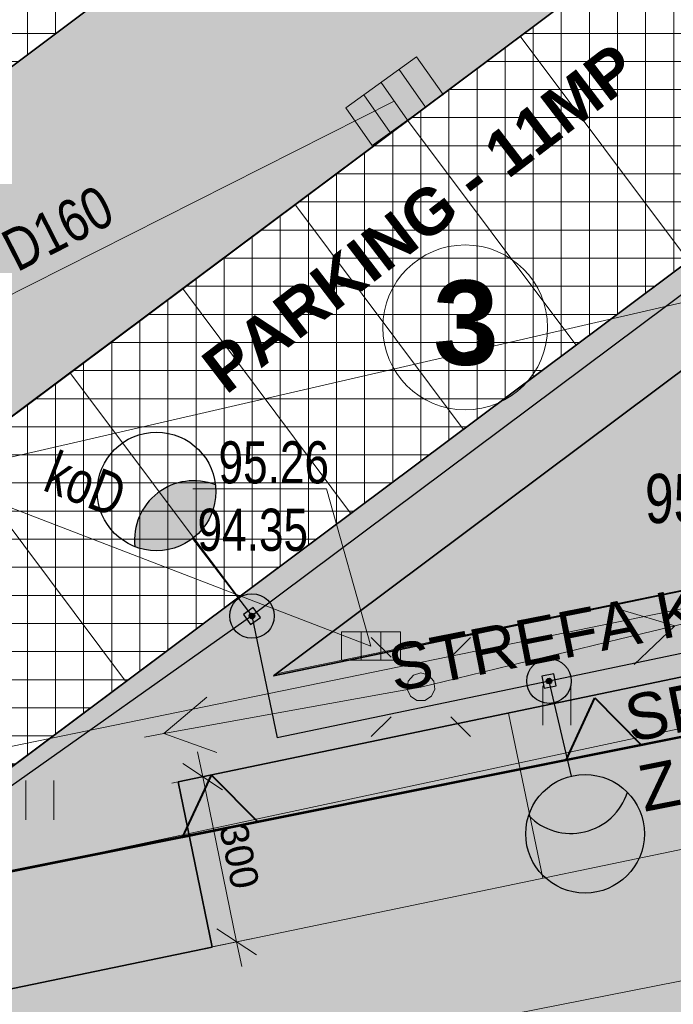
# Model space of a CAD drawing. Header units: metres. Extents: x -320 to 5572509, y -47 to 5960263.
# Tile 30 of 59: x 5572135 to 5572147, y 5960116 to 5960134. Entities that reach past the tile are written whole.
import ezdxf

# ---------------------------------------------------------------- set-up
doc = ezdxf.new("R2010")
doc.units = ezdxf.units.M
doc.header["$MEASUREMENT"] = 0
for name, color, linetype in [('218-Granica_uzytku', 7, 'Continuous'), ('219-Linia_granicy', 7, 'Continuous'), ('422-Kraweznik_jezdni', 7, 'Continuous'), ('IS_KD', 7, 'Continuous'), ('kd_pomiar', 7, 'Continuous'), ('kratka_sciekowa__punkt_', 7, 'Continuous'), ('kraweznik', 7, 'Continuous'), ('latarnia_na_slupie_lub_maszcie_', 7, 'Continuous'), ('Nowe_403-Punkt_okreslonej_wysokosci', 7, 'Continuous'), ('Nowe_810-G Ogólne', 7, 'Continuous'), ('Nowe_830-G Teksty Etykiety', 7, 'Continuous'), ('Nowe_LINIA ZABUDOWY', 7, 'Continuous'), ('przewod_elektroenergetyczny_nis', 7, 'Continuous'), ('przewod_kanalizacyjny__linia_', 7, 'Continuous'), ('przewod_kanalizacyjny__linia_-A', 7, 'Continuous'), ('przewod_telekomunikacyjny__lini', 7, 'Continuous'), ('przewod_wodociagowy__linia_', 7, 'Continuous'), ('punkt_o_okreslonej_wysokosci__s', 7, 'Continuous'), ('rzedne_teren', 7, 'Continuous'), ('slup__punkt_', 7, 'Continuous'), ('trawnik', 7, 'Continuous'), ('WOSZCZALSKI_kabel_ośw', 7, 'Continuous'), ('WOSZCZALSKI_słup', 7, 'Continuous'), ('WOSZCZALSKI_wlz', 7, 'Continuous'), ('WYMIARY', 7, 'Continuous')]:
    doc.layers.add(name, color=color, linetype=linetype)
doc.styles.add('GENERATED_STYLE_1', font='arial.ttf')
doc.styles.add('GENERATED_STYLE_2', font='arialbd.ttf')
doc.styles.add('GENERATED_STYLE_3', font='arial.ttf')
doc.dimstyles.new('GENERATED_STYLE__1', dxfattribs={"dimtxt": 0.5, "dimasz": 0.57, "dimexe": 0.18, "dimexo": 0.0625, "dimgap": 0.09, "dimtad": 1, "dimdec": 0, "dimlfac": 100, "dimzin": 0, "dimdsep": 46, "dimtxsty": 'GENERATED_STYLE_3', "dimblk": 'ARROWHEAD_6', "dimblk1": 'ARROWHEAD_6', "dimblk2": 'ARROWHEAD_6', "dimcen": 0.09, "dimse1": 1, "dimse2": 1, "dimclrd": 7, "dimclre": 7, "dimclrt": 7, "dimadec": 1, "dimazin": 0, "dimtfac": 1, "dimtdec": 4, "dimtmove": 0, "dimatfit": 3, "dimfxl": 1, "dimtolj": 1, "dimtzin": 0, "dimarcsym": 0})
pattern_1 = [(0, (5572434.6074, 5960128.98037), (0, 0.5), []), (90, (5572434.6074, 5960128.98037), (-0.5, 0), [])]

# ---------------------------------------------------------------- blocks, each defined once
blk = doc.blocks.new('Wypełnienie_3', base_point=(5572434.607, 5960129.98))
at = {"layer": 'Nowe_810-G Ogólne', "linetype": 'Continuous', "lineweight": 18, "true_color": 0xaaaaaa}
h = blk.add_hatch(dxfattribs=at)
h.set_pattern_fill('HLNHER', color=253, style=0, pattern_type=2)
h.set_pattern_definition([(0, (5572149.7395, 5960118.78482), (0.4, 0.4), [1.2, -0.4]), (90, (5572150.1395, 5960118.78482), (0.4, 0.4), [1.2, -0.4])])
h.paths.add_polyline_path([(5572119.97, 5960117.89), (5572120.79, 5960116.24), (5572121.5, 5960115.44), (5572122.21, 5960114.9), (5572122.744, 5960114.747), (5572123.317, 5960114.61), (5572125.049, 5960114.484), (5572125.85, 5960114.536), (5572130.069, 5960115.384), (5572138.896, 5960117.224), (5572138.292, 5960120.162), (5572155.913, 5960123.836), (5572156.128, 5960122.746), (5572156.512, 5960120.804), (5572158.44, 5960121.177, 0.308603), (5572162.603, 5960124.945), (5572162.588, 5960124.941), (5572159.946, 5960134.586, 0.184142), (5572158.882, 5960138.039, 0.30603), (5572153.265, 5960140.081), (5572156.26, 5960136.077), (5572154.662, 5960134.882), (5572153.377, 5960133.921), (5572150.385, 5960137.922), (5572132.367, 5960124.445), (5572135.36, 5960120.444), (5572132.563, 5960118.352), (5572126.584, 5960126.337), (5572160.589, 5960151.83), (5572160.598, 5960151.818), (5572164.203, 5960138.326), (5572167.783, 5960124.929), (5572168.21, 5960124.22), (5572168.9, 5960123.8), (5572169.83, 5960123.57), (5572174.572, 5960124.504), (5572179.02, 5960125.38), (5572179.509, 5960123.378), (5572174.84, 5960122.49), (5572175.83, 5960117.16), (5572172.73, 5960116.07), (5572172.04, 5960115.89), (5572172.14, 5960115.5), (5572169.94, 5960114.91), (5572169.87, 5960115.15), (5572168.91, 5960114.87), (5572168.98, 5960114.64), (5572166.56, 5960113.95), (5572166.5, 5960114.18), (5572165.87, 5960114.02), (5572165.8, 5960114.35), (5572165.93, 5960114.38), (5572165.75, 5960115.18), (5572164.8, 5960114.95), (5572164.9, 5960114.62), (5572162.28, 5960113.85), (5572162.19, 5960114.18), (5572161.68, 5960114.04), (5572161.87, 5960113.34), (5572162, 5960113.37), (5572162.29, 5960112.25), (5572162.17, 5960112.22), (5572162.4, 5960111.41), (5572162.58, 5960111.47), (5572162.91, 5960110.26), (5572162.72, 5960110.2), (5572162.83, 5960109.77), (5572163.48, 5960110.04), (5572164.37, 5960110.27), (5572164.48, 5960109.75), (5572164.653, 5960109.787), (5572165.19, 5960107.36), (5572165.02, 5960107.32), (5572165.16, 5960106.72), (5572165.33, 5960106.75), (5572166.43, 5960101.86), (5572165.96, 5960101.76), (5572166.13, 5960100.99), (5572166.46, 5960101.07), (5572167.15, 5960097.97), (5572166.82, 5960097.9), (5572166.95, 5960097.33), (5572167.648, 5960093.703), (5572162.9, 5960092.8), (5572161.41, 5960092.47), (5572149.154, 5960089.965), (5572149.759, 5960086.924), (5572146.898, 5960086.382), (5572145.75, 5960086.12), (5572145.189, 5960089.209), (5572130.631, 5960086.296), (5572128.388, 5960097.519), (5572154.739, 5960102.778), (5572155.796, 5960097.376, 0.32921), (5572156.91, 5960099.21), (5572155.67, 5960105.421), (5572155.663, 5960105.419), (5572154.052, 5960113.522, 0.326644), (5572152.363, 5960114.76), (5572153.626, 5960108.47), (5572124.891, 5960102.732), (5572123.764, 5960109.015), (5572123.037, 5960107.846), (5572122.57, 5960106.94), (5572122.235, 5960105.804), (5572122.128, 5960104.217), (5572120.82, 5960112.281)])
h.paths.add_polyline_path([(5572160.986, 5960109.404), (5572161.476, 5960109.501), (5572161.772, 5960108.036), (5572163.15, 5960108.307), (5572165.611, 5960095.766), (5572163.741, 5960095.398)], flags=0)
at = {"layer": 'Nowe_810-G Ogólne', "color": 18, "lineweight": 35, "true_color": 0x030303}
for p, q in [((5572126.584, 5960126.337), (5572160.589, 5960151.83)), ((5572150.385, 5960137.922), (5572132.367, 5960124.445)), ((5572138.292, 5960120.162), (5572155.913, 5960123.836)), ((5572138.896, 5960117.224), (5572138.292, 5960120.162)), ((5572130.069, 5960115.384), (5572138.896, 5960117.224))]:
    blk.add_line(p, q, dxfattribs=at)
blk = doc.blocks.new('Wypełnienie_5', base_point=(5572434.607, 5960129.98))
at = {"layer": 'Nowe_810-G Ogólne', "linetype": 'Continuous', "lineweight": 18, "true_color": 0x929292}
h = blk.add_hatch(dxfattribs=at)
h.set_pattern_fill('SIATKA_25X25', color=252, style=0, pattern_type=2)
h.set_pattern_definition(pattern_1)
h.paths.add_polyline_path([(5572160.589, 5960151.83), (5572126.584, 5960126.337), (5572123.571, 5960130.361), (5572140.52, 5960143.029), (5572146.649, 5960147.61), (5572157.603, 5960155.818)])
at = {"layer": 'Nowe_810-G Ogólne', "color": 18, "lineweight": 35, "true_color": 0x030303}
blk.add_line((5572160.589, 5960151.83), (5572126.584, 5960126.337), dxfattribs=at)
blk = doc.blocks.new('Wypełnienie_26', base_point=(5572434.607, 5960129.98))
at = {"layer": 'Nowe_810-G Ogólne', "linetype": 'Continuous', "lineweight": 18, "true_color": 0x929292}
h = blk.add_hatch(dxfattribs=at)
h.set_pattern_fill('SIATKA_25X25', color=252, style=0, pattern_type=2)
h.set_pattern_definition(pattern_1)
h.paths.add_polyline_path([(5572150.383, 5960137.92), (5572132.362, 5960124.448), (5572135.353, 5960120.446), (5572153.374, 5960133.919)])
at = {"layer": 'Nowe_810-G Ogólne', "color": 18, "lineweight": 35, "true_color": 0x030303}
for p, q in [((5572150.383, 5960137.92), (5572132.362, 5960124.448)), ((5572153.374, 5960133.919), (5572150.383, 5960137.92)), ((5572135.353, 5960120.446), (5572153.374, 5960133.919)), ((5572132.362, 5960124.448), (5572135.353, 5960120.446))]:
    blk.add_line(p, q, dxfattribs=at)
blk = doc.blocks.new('Wypełnienie_56', base_point=(5572434.607, 5960129.98))
at = {"layer": 'Nowe_810-G Ogólne', "linetype": 'Continuous', "lineweight": 0, "true_color": 0x233708}
blk.add_hatch(color=78, dxfattribs=at).paths.add_polyline_path([(5572139.985, 5960122.051), (5572153.795, 5960132.377), (5572155.752, 5960125.328)])
at = {"layer": 'Nowe_810-G Ogólne', "color": 18, "lineweight": 35, "true_color": 0x030303}
for p, q in [((5572139.985, 5960122.051), (5572153.795, 5960132.377)), ((5572153.795, 5960132.377), (5572155.752, 5960125.328)), ((5572155.752, 5960125.328), (5572139.985, 5960122.051))]:
    blk.add_line(p, q, dxfattribs=at)
blk = doc.blocks.new('US05')
at = {"layer": 'kratka_sciekowa__punkt_', "color": 7, "lineweight": 13}
for p, q in [((-0.525, 0.25), (-0.175, 0.25)), ((-0.525, -0.25), (-0.525, 0.25)), ((-0.175, 0.25), (0.175, 0.25)), ((-0.175, -0.25), (-0.175, 0.25)), ((0.175, 0.25), (0.525, 0.25)), ((0.175, -0.25), (0.175, 0.25)), ((0.525, -0.25), (0.525, 0.25)), ((-0.525, -0.25), (-0.175, -0.25)), ((-0.175, -0.25), (0.175, -0.25)), ((0.175, -0.25), (0.525, -0.25))]:
    blk.add_line(p, q, dxfattribs=at)
blk = doc.blocks.new('SM011')
at = {"layer": 'latarnia_na_slupie_lub_maszcie_', "color": 7, "lineweight": 13}
for p, q in [((-0.53, 0.531), (-0.883, 0.884)), ((0.531, 0.531), (0.884, 0.884)), ((-0.53, -0.53), (-0.883, -0.883)), ((0.531, -0.53), (0.884, -0.883))]:
    blk.add_line(p, q, dxfattribs=at)
blk = doc.blocks.new('SM04')
at = {"layer": 'slup__punkt_', "color": 7, "lineweight": 13}
for p, q in [((-0.2274, 0.1039), (-0.1352, 0.2103)), ((-0.1352, 0.2103), (0, 0.25)), ((0, 0.25), (0.1352, 0.2103)), ((0.1352, 0.2103), (0.2274, 0.1039)), ((-0.2475, -0.0356), (-0.2274, 0.1039)), ((0.2274, 0.1039), (0.2475, -0.0356)), ((-0.1889, -0.1637), (-0.2475, -0.0356)), ((-0.0704, -0.2399), (-0.1889, -0.1637)), ((0.1889, -0.1637), (0.0704, -0.2399)), ((0.2475, -0.0356), (0.1889, -0.1637)), ((0.0704, -0.2399), (-0.0704, -0.2399))]:
    blk.add_line(p, q, dxfattribs=at)
blk = doc.blocks.new('PE04')
at = {"layer": 'przewod_elektroenergetyczny_nis', "color": 7, "lineweight": 13}
for p, q in [((4.65, 0), (3.784, 0.5)), ((0.65, 0), (0, 0)), ((0.65, 0), (1.65, 0)), ((1.65, 0), (2.65, 0)), ((2.65, 0), (3.65, 0)), ((3.65, 0), (4.65, 0)), ((4.65, 0), (3.784, -0.5)), ((4.65, 0), (5, 0))]:
    blk.add_line(p, q, dxfattribs=at)
blk = doc.blocks.new('PTTU04_01')
at = {"layer": 'trawnik', "color": 7, "lineweight": 13}
for p, q in [((-0.25, -0.35), (-0.25, 0.35)), ((0.25, -0.35), (0.25, 0.35))]:
    blk.add_line(p, q, dxfattribs=at)
blk = doc.blocks.new('*D150', base_point=(5572434.607, 5960128.98))
at = {"layer": 'Nowe_403-Punkt_okreslonej_wysokosci', "color": 7, "lineweight": 5, "transparency": 16777216}
for p, q in [((5572138.635, 5960120.695), (5572138.726, 5960120.255)), ((5572139.08, 5960120.021), (5572138.371, 5960120.488)), ((5572138.175, 5960120.141), (5572139.277, 5960120.368)), ((5572138.726, 5960120.255), (5572139.33, 5960117.316)), ((5572138.779, 5960117.203), (5572139.881, 5960117.429)), ((5572138.975, 5960117.55), (5572139.684, 5960117.083)), ((5572139.33, 5960117.316), (5572139.42, 5960116.875))]:
    blk.add_line(p, q, dxfattribs=at)
at = {"layer": 'Nowe_403-Punkt_okreslonej_wysokosci', "color": 7, "lineweight": 5, "transparency": 16777216, "insert": (5572139.011, 5960119.363), "char_height": 0.5, "attachment_point": 7, "rotation": 281.6165, "style": 'GENERATED_STYLE_3'}
blk.add_mtext('\\A1;{\\pql;\\fArial|b0|i0|c0|p38;300}', dxfattribs=at)
blk = doc.blocks.new('ARROWHEAD_6')
at = {"color": 0, "linetype": 'Continuous', "lineweight": 0}
for p, q in [((-0.5, -0.5), (0.5, 0.5)), ((0, 0), (-1, 0))]:
    blk.add_line(p, q, dxfattribs=at)
blk = doc.blocks.new('Wypełnienie_96', base_point=(5572434.607, 5960129.98))
at = {"layer": 'WOSZCZALSKI_kabel_ośw', "linetype": 'Continuous', "lineweight": 30}
blk.add_hatch(color=240, dxfattribs=at).paths.add_polyline_path([(5572138.954, 5960125.446, 0.564462), (5572137.52, 5960124.348, 0.564462)])
blk = doc.blocks.new('Wypełnienie_97', base_point=(5572434.607, 5960129.98))
at = {"layer": 'WOSZCZALSKI_słup', "linetype": 'Continuous', "lineweight": 30}
blk.add_hatch(color=240, dxfattribs=at).paths.add_polyline_path([(5572139.562, 5960123.086, 1), (5572139.643, 5960123.144, 1)])
blk = doc.blocks.new('Wypełnienie_110', base_point=(5572434.607, 5960129.98))
at = {"layer": 'WOSZCZALSKI_kabel_ośw', "linetype": 'Continuous', "lineweight": 30}
blk.add_hatch(color=240, dxfattribs=at).paths.add_polyline_path([(5572144.526, 5960119.563, 0.564462), (5572146.284, 5960119.977, 0.564462)])
blk = doc.blocks.new('Wypełnienie_111', base_point=(5572434.607, 5960129.98))
at = {"layer": 'WOSZCZALSKI_słup', "linetype": 'Continuous', "lineweight": 30}
blk.add_hatch(color=240, dxfattribs=at).paths.add_polyline_path([(5572144.841, 5960121.946, 1), (5572144.938, 5960121.965, 1)])
blk = doc.blocks.new('Wypełnienie_143', base_point=(5572434.607, 5960129.98))
at = {"layer": 'Nowe_810-G Ogólne', "linetype": 'Continuous', "lineweight": 0, "true_color": 0x5b5b5b}
h = blk.add_hatch(color=251, dxfattribs=at)
h.paths.add_polyline_path([(5572118.126, 5960128.181), (5572119.97, 5960117.893), (5572120.711, 5960116.412), (5572121.5, 5960115.443), (5572122.371, 5960114.84), (5572123.316, 5960114.613), (5572124.147, 5960114.539), (5572124.98, 5960114.483), (5572125.85, 5960114.539), (5572130.065, 5960115.386), (5572138.895, 5960117.227), (5572138.291, 5960120.165), (5572155.912, 5960123.839), (5572156.511, 5960120.807), (5572158.333, 5960121.167, 0.318488), (5572162.603, 5960124.948), (5572157.783, 5960123.619), (5572155.125, 5960133.261), (5572159.945, 5960134.589, 0.184142), (5572158.881, 5960138.042), (5572132.562, 5960118.355), (5572123.565, 5960130.372), (5572155.78, 5960154.455), (5572159.267, 5960157.045), (5572160.598, 5960151.821), (5572163.212, 5960141.969), (5572163.321, 5960141.619), (5572163.485, 5960141.016), (5572167.782, 5960124.932), (5572168.21, 5960124.223), (5572168.9, 5960123.803), (5572169.694, 5960123.607), (5572160.503, 5960158.308), (5572160.166, 5960159.581), (5572136.352, 5960141.794), (5572136.354, 5960141.791), (5572129.926, 5960136.903, -0.040759), (5572129.106, 5960136.383), (5572126.201, 5960134.213), (5572120.162, 5960129.702)])
h.paths.add_polyline_path([(5572122.27, 5960117.41), (5572120.448, 5960128.043), (5572122.367, 5960129.477), (5572131.139, 5960117.74), (5572123.97, 5960116.303)], flags=0)
h.paths.add_polyline_path([(5572155.752, 5960125.328), (5572140.034, 5960122.087), (5572153.795, 5960132.377)], flags=0)
at = {"layer": 'Nowe_810-G Ogólne', "color": 7, "lineweight": 13}
for p, q in [((5572158.881, 5960138.042), (5572132.562, 5960118.355)), ((5572140.034, 5960122.087), (5572153.795, 5960132.377)), ((5572155.752, 5960125.328), (5572140.034, 5960122.087)), ((5572138.291, 5960120.165), (5572155.912, 5960123.839)), ((5572138.895, 5960117.227), (5572138.291, 5960120.165)), ((5572130.065, 5960115.386), (5572138.895, 5960117.227))]:
    blk.add_line(p, q, dxfattribs=at)
blk = doc.blocks.new('Wypełnienie_155', base_point=(5572434.607, 5960129.98))
at = {"layer": 'Nowe_LINIA ZABUDOWY', "linetype": 'Continuous', "lineweight": 40}
blk.add_hatch(color=250, dxfattribs=at).paths.add_polyline_path([(5572138.368, 5960119.175), (5572138.88, 5960120.284), (5572139.711, 5960119.445)])
at = {"layer": 'Nowe_LINIA ZABUDOWY', "color": 250, "lineweight": 40}
for p, q in [((5572138.368, 5960119.175), (5572138.88, 5960120.284)), ((5572138.88, 5960120.284), (5572139.711, 5960119.445)), ((5572139.711, 5960119.445), (5572138.368, 5960119.175))]:
    blk.add_line(p, q, dxfattribs=at)
blk = doc.blocks.new('Wypełnienie_156', base_point=(5572434.607, 5960129.98))
at = {"layer": 'Nowe_LINIA ZABUDOWY', "linetype": 'Continuous', "lineweight": 40}
blk.add_hatch(color=250, dxfattribs=at).paths.add_polyline_path([(5572145.194, 5960120.547), (5572145.706, 5960121.655), (5572146.537, 5960120.817)])
at = {"layer": 'Nowe_LINIA ZABUDOWY', "color": 250, "lineweight": 40}
for p, q in [((5572145.194, 5960120.547), (5572145.706, 5960121.655)), ((5572145.706, 5960121.655), (5572146.537, 5960120.817)), ((5572146.537, 5960120.817), (5572145.194, 5960120.547))]:
    blk.add_line(p, q, dxfattribs=at)

msp = doc.modelspace()

# ---------------------------------------------------------------- linework, layer by layer
at = {"layer": '218-Granica_uzytku', "color": 3, "lineweight": 18, "flags": 128}
for points in [[(5572123.97, 5960116.3), (5572160.19, 5960123.56)], [(5572160.19, 5960123.56), (5572123.97, 5960116.3)]]:
    msp.add_lwpolyline(points, dxfattribs=at)
at = {"layer": '219-Linia_granicy', "color": 178, "lineweight": 18, "flags": 128}
msp.add_lwpolyline([(5572160.19, 5960123.56), (5572123.97, 5960116.3)], dxfattribs=at)
at = {"layer": '422-Kraweznik_jezdni', "color": 7, "lineweight": 13, "flags": 128}
msp.add_lwpolyline([(5572143.25, 5960118.13), (5572126.33, 5960114.62)], dxfattribs=at)
at = {"layer": 'IS_KD', "color": 3, "lineweight": 18}
for p, q in [((5572142.529, 5960133.06), (5572141.272, 5960132.155)), ((5572143.008, 5960132.395), (5572142.529, 5960133.06)), ((5572142.222, 5960132.839), (5572142.692, 5960132.168)), ((5572141.9, 5960132.608), (5572142.371, 5960131.936)), ((5572141.591, 5960132.386), (5572142.062, 5960131.714)), ((5572141.742, 5960131.484), (5572143.008, 5960132.395)), ((5572131.068, 5960126.686), (5572142.135, 5960132.272)), ((5572141.272, 5960132.155), (5572141.742, 5960131.484))]:
    msp.add_line(p, q, dxfattribs=at)
at = {"layer": 'kraweznik', "color": 7, "lineweight": 13, "flags": 128}
for points in [[(5572148.38, 5960123.47), (5572124.32, 5960118.54), (5572120.1, 5960142.56), (5572117.81, 5960142.33)], [(5572149.42, 5960121.58), (5572148.49, 5960119.22), (5572143.25, 5960118.13)]]:
    msp.add_lwpolyline(points, dxfattribs=at)
at = {"layer": 'Nowe_810-G Ogólne', "color": 250, "lineweight": 18, "true_color": 0x1f1f1f}
for p, q in [((5572147.368, 5960129.433), (5572144.374, 5960133.432)), ((5572145.365, 5960127.937), (5572142.371, 5960131.936)), ((5572143.362, 5960126.441), (5572140.368, 5960130.44)), ((5572141.359, 5960124.945), (5572138.365, 5960128.944)), ((5572139.356, 5960123.449), (5572136.362, 5960127.448)), ((5572137.353, 5960121.953), (5572134.359, 5960125.952)), ((5572144.165, 5960121.387), (5572144.778, 5960118.447))]:
    msp.add_line(p, q, dxfattribs=at)
at = {"layer": 'Nowe_810-G Ogólne', "color": 250, "lineweight": 40}
msp.add_line((5572160.19, 5960123.56), (5572123.967, 5960116.281), dxfattribs=at)
at = {"layer": 'Nowe_810-G Ogólne', "color": 7, "lineweight": 50}
msp.add_line((5572123.97, 5960116.303), (5572160.19, 5960123.56), dxfattribs=at)
at = {"layer": 'Nowe_810-G Ogólne', "color": 7, "lineweight": 13}
msp.add_circle((5572143.397, 5960128.249), 1.467, dxfattribs=at)
at = {"layer": 'przewod_kanalizacyjny__linia_', "color": 34, "lineweight": 18, "flags": 128}
msp.add_lwpolyline([(5572124.38, 5960118.61), (5572131.07, 5960126.67), (5572141.72, 5960122.58)], dxfattribs=at)
at = {"layer": 'przewod_telekomunikacyjny__lini', "color": 30, "lineweight": 18, "flags": 128}
msp.add_lwpolyline([(5572173.72, 5960116.73), (5572158.37, 5960121.95), (5572155.6, 5960123.51), (5572151.08, 5960129.57), (5572135.76, 5960126.04), (5572112.74, 5960120.84), (5572111.82, 5960116.12), (5572115.14, 5960098.72), (5572118.22, 5960085.33), (5572117.09, 5960082.04), (5572117.18, 5960081.37)], dxfattribs=at)
at = {"layer": 'przewod_wodociagowy__linia_', "color": 7, "lineweight": 20, "flags": 128}
msp.add_lwpolyline([(5572119.95, 5960111.06), (5572140.45, 5960115.28), (5572159.01, 5960118.94)], dxfattribs=at)
at = {"layer": 'punkt_o_okreslonej_wysokosci__s', "color": 34, "lineweight": 18, "flags": 128}
msp.add_lwpolyline([(5572141.72, 5960122.58), (5572140.931, 5960125.379), (5572138.55, 5960125.379)], dxfattribs=at)
at = {"layer": 'trawnik', "color": 7, "lineweight": 13, "flags": 128}
for points in [[(5572148.38, 5960123.47), (5572124.32, 5960118.54)], [(5572124.58, 5960116.27), (5572149.42, 5960121.58)]]:
    msp.add_lwpolyline(points, dxfattribs=at)
at = {"layer": 'WOSZCZALSKI_kabel_ośw', "color": 240, "lineweight": 30}
for p, q in [((5572138.547, 5960124.493), (5572139.603, 5960123.115)), ((5572145.288, 5960120.266), (5572144.889, 5960121.956))]:
    msp.add_line(p, q, dxfattribs=at)
for centre in [(5572137.905, 5960125.33), (5572145.53, 5960119.239)]:
    msp.add_circle(centre, 1.055, dxfattribs=at)
for centre, start, end in [((5572138.568, 5960124.465), 68.5707, 186.3431), ((5572145.28, 5960120.3), 224.3804, 342.1528)]:
    msp.add_arc(centre, 1.055, start, end, dxfattribs=at)
at = {"layer": 'WOSZCZALSKI_słup', "color": 240, "lineweight": 30, "flags": 128}
for points in [[(5572139.627, 5960123.267), (5572139.451, 5960123.139), (5572139.578, 5960122.963), (5572139.755, 5960123.09)], [(5572144.975, 5960122.083), (5572144.762, 5960122.041), (5572144.803, 5960121.828), (5572145.017, 5960121.87)]]:
    msp.add_lwpolyline(points, close=True, dxfattribs=at)
at = {"layer": 'WOSZCZALSKI_słup', "color": 240, "lineweight": 30}
for centre, radius in [((5572139.603, 5960123.115), 0.396), ((5572139.603, 5960123.115), 0.0495), ((5572144.889, 5960121.956), 0.396), ((5572144.889, 5960121.956), 0.0495)]:
    msp.add_circle(centre, radius, dxfattribs=at)
at = {"layer": 'WOSZCZALSKI_wlz', "color": 240, "lineweight": 30}
for p, q in [((5572153.625, 5960133.598), (5572139.603, 5960123.115)), ((5572151.228, 5960123.277), (5572144.889, 5960121.956)), ((5572139.603, 5960123.115), (5572128.934, 5960115.578)), ((5572139.603, 5960123.115), (5572140.054, 5960120.948)), ((5572144.889, 5960121.956), (5572140.054, 5960120.948))]:
    msp.add_line(p, q, dxfattribs=at)

# ---------------------------------------------------------------- block references
at = {"layer": 'kratka_sciekowa__punkt_', "color": 7, "lineweight": 13, "rotation": 0.0008399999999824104}
msp.add_blockref('US05', (5572141.72, 5960122.58), dxfattribs=at)
at = {"layer": 'latarnia_na_slupie_lub_maszcie_', "color": 7, "lineweight": 13, "rotation": 0.0008399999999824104}
msp.add_blockref('SM011', (5572142.61, 5960121.85), dxfattribs=at)
at = {"layer": 'Nowe_810-G Ogólne', "color": 253, "lineweight": 18, "true_color": 0xb6b6b6}
msp.add_blockref('Wypełnienie_143', (5572434.607, 5960129.98), dxfattribs=at)
at = {"layer": 'Nowe_810-G Ogólne', "color": 252, "lineweight": 18, "true_color": 0x929292}
for name in ['Wypełnienie_5', 'Wypełnienie_26']:
    msp.add_blockref(name, (5572434.607, 5960129.98), dxfattribs=at)
at = {"layer": 'Nowe_810-G Ogólne', "color": 253, "lineweight": 18, "true_color": 0xaaaaaa}
msp.add_blockref('Wypełnienie_3', (5572434.607, 5960129.98), dxfattribs=at)
at = {"layer": 'Nowe_810-G Ogólne', "color": 62, "lineweight": 18, "true_color": 0x8edf20}
msp.add_blockref('Wypełnienie_56', (5572434.607, 5960129.98), dxfattribs=at)
at = {"layer": 'Nowe_LINIA ZABUDOWY', "color": 250, "lineweight": 40}
for name in ['Wypełnienie_156', 'Wypełnienie_155']:
    msp.add_blockref(name, (5572434.607, 5960129.98), dxfattribs=at)
at = {"layer": 'przewod_elektroenergetyczny_nis', "color": 1, "lineweight": 18}
for rotation in [13.55618, 190.2449099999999]:
    msp.add_blockref('PE04', (5572142.61, 5960121.85), dxfattribs=dict(at, rotation=rotation))
at = {"layer": 'slup__punkt_', "color": 7, "lineweight": 13}
msp.add_blockref('SM04', (5572142.61, 5960121.85), dxfattribs=at)
at = {"layer": 'trawnik', "color": 7, "lineweight": 13}
for p in [(5572145.03, 5960121.52), (5572135.83, 5960119.84)]:
    msp.add_blockref('PTTU04_01', p, dxfattribs=at)
at = {"layer": 'WOSZCZALSKI_kabel_ośw', "color": 240, "lineweight": 30}
for name in ['Wypełnienie_96', 'Wypełnienie_110']:
    msp.add_blockref(name, (5572434.607, 5960129.98), dxfattribs=at)
at = {"layer": 'WOSZCZALSKI_słup', "color": 240, "lineweight": 30}
for name in ['Wypełnienie_97', 'Wypełnienie_111']:
    msp.add_blockref(name, (5572434.607, 5960129.98), dxfattribs=at)

# ---------------------------------------------------------------- texts
at = {"layer": 'kd_pomiar', "color": 37, "lineweight": 18, "insert": (5572138.635, 5960124.263), "char_height": 0.75, "attachment_point": 7, "style": 'GENERATED_STYLE_1'}
msp.add_mtext('\\A1;{\\W0.750000x;\\pql;\\fArial|b0|i0|c238|p38;94.35}', dxfattribs=at)
at = {"layer": 'Nowe_830-G Teksty Etykiety', "color": 7, "lineweight": 13, "char_height": 0.82207, "attachment_point": 1}
for s, insert, rotation, style in [('\\A1;{\\pql;\\fArial|b1|i0|c0|p38;PARKING - 11MP}', (5572138.64, 5960127.691), 37.4233, 'GENERATED_STYLE_2'), ('\\A1;{\\pql;\\fArial|b0|i0|c0|p38;STREFA KUPUJĄCYCH}', (5572141.972, 5960122.572), 11.0752, 'GENERATED_STYLE_3')]:
    msp.add_mtext(s, dxfattribs=dict(at, insert=insert, rotation=rotation, style=style))
at = {"layer": 'Nowe_830-G Teksty Etykiety', "color": 7, "lineweight": 13, "insert": (5572142.828, 5960129.085), "char_height": 1.5, "attachment_point": 1, "style": 'GENERATED_STYLE_2'}
msp.add_mtext('\\A1;{\\pql;\\fArial|b1|i0|c0|p38;3}', dxfattribs=at)
at = {"layer": 'Nowe_830-G Teksty Etykiety', "color": 7, "lineweight": 13, "insert": (5572146.176, 5960121.672), "char_height": 0.82207, "attachment_point": 1, "rotation": 11.2523, "line_spacing_factor": 0.921252, "style": 'GENERATED_STYLE_3'}
msp.add_mtext('\\A1;{\\pql;\\fArial|b0|i0|c0|p38;SPRZEDAŻ\\P\\pql;\\fArial|b0|i0|c0|p38;Z SAMOCHODU}', dxfattribs=at)
at = {"layer": 'przewod_kanalizacyjny__linia_-A', "color": 34, "lineweight": 18, "insert": (5572135.988, 5960125.705), "char_height": 0.75, "attachment_point": 4, "rotation": 338.991, "style": 'GENERATED_STYLE_1'}
msp.add_mtext('\\A1;{\\W0.750000x;\\pql;\\fArial|b0|i0|c238|p38;koD}', dxfattribs=at)
at = {"layer": 'punkt_o_okreslonej_wysokosci__s', "color": 34, "lineweight": 18, "insert": (5572139.008, 5960125.462), "char_height": 0.75, "attachment_point": 7, "style": 'GENERATED_STYLE_1'}
msp.add_mtext('\\A1;{\\W0.750000x;\\pql;\\fArial|b0|i0|c238|p38;95.26}', dxfattribs=at)
at = {"layer": 'rzedne_teren', "color": 7, "lineweight": 13, "insert": (5572146.596, 5960125.643), "char_height": 0.875, "attachment_point": 1, "style": 'GENERATED_STYLE_1'}
msp.add_mtext('\\A1;{\\W0.750000x;\\pql;\\fArial|b0|i0|c238|p38;95,5}', dxfattribs=at)
at = {"layer": 'WYMIARY', "color": 7, "lineweight": 13, "insert": (5572135.429, 5960129.217), "char_height": 0.75, "attachment_point": 7, "rotation": 27, "style": 'GENERATED_STYLE_1'}
msp.add_mtext('\\A1;{\\W0.800000x;\\pql;\\fArial|b0|i0|c238|p38;D160}', dxfattribs=at)

# ---------------------------------------------------------------- dimensions: what is measured, and where the dimension line sits
at = {"layer": 'Nowe_403-Punkt_okreslonej_wysokosci', "color": 7, "lineweight": 5}
dim = msp.add_linear_dim(base=(5572139.33, 5960117.316), p1=(5572138.291, 5960120.165), p2=(5572138.895, 5960117.227), angle=281.6165, dimstyle='GENERATED_STYLE__1', dxfattribs=at)
dim.commit()
dim.dimension.update_dxf_attribs({"geometry": '*D150', "text_midpoint": (5572139.371, 5960118.853), "dimtype": 160, "text_rotation": 281.6165})

doc.saveas('drawing.dxf')
